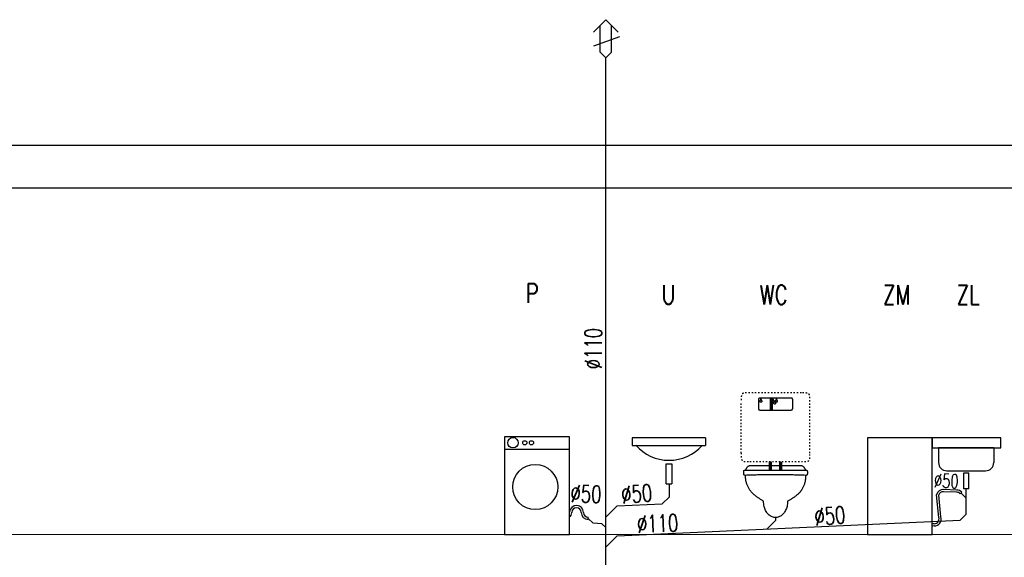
# Model space of a CAD drawing. Extents: x -220312 to -8310, y -91840 to 81907.
# Tile 118 of 128: x -86254 to -77089, y -39949 to -34945. Entities that reach past the tile are written whole.
import ezdxf

# ---------------------------------------------------------------- set-up
doc = ezdxf.new("R2010")
doc.units = 0
doc.header["$MEASUREMENT"] = 0
doc.linetypes.add('ACAD_ISO03W100', pattern=[30, 12, -18])
doc.layers.add('#armatura', color=7, linetype='Continuous')
doc.layers.add('_TABELA', color=7, linetype='Continuous')
for name, color, linetype, lineweight in [('#kan.san', 34, 'Continuous', 30), ('IS_Kanalizacja_sanitarna_grawitacyjna', 34, 'ACAD_ISO03W100', 30), ('Istniejące stropy_Nr_Pióra__5', 7, 'Continuous', 13)]:
    doc.layers.add(name, color=color, linetype=linetype, lineweight=lineweight)
doc.styles.add('ROMANS', font='romans.shx', dxfattribs={"width": 0.85, "height": 0.11})

msp = doc.modelspace()

# ---------------------------------------------------------------- linework, layer by layer
at = {"layer": '#armatura', "color": 3, "ltscale": 0.008}
for p, q in [((-79872, -38837.5), (-80552.4, -38837.5)), ((-80552.4, -38837.5), (-80552.4, -38907.2)), ((-79872, -38837.5), (-79872, -38907.2)), ((-77122.8, -38837.5), (-77761.9, -38837.5)), ((-77761.9, -38837.5), (-77761.9, -38928.6)), ((-77122.8, -38928.6), (-77122.8, -38837.5)), ((-80552.4, -38907.2), (-79872, -38907.2)), ((-77761.9, -38928.6), (-77122.8, -38928.6)), ((-77187.2, -38928.6), (-77702, -38928.6)), ((-77702, -38928.6), (-77702, -39066)), ((-77187.2, -38928.6), (-77187.2, -39066)), ((-80235.3, -39264.4), (-80235.3, -39077)), ((-80235.3, -39077), (-80183.8, -39077)), ((-80183.8, -39077), (-80183.8, -39264.4)), ((-77625.1, -39143), (-77264.2, -39143)), ((-77470.8, -39166.1), (-77470.8, -39311.8)), ((-77419.2, -39166.1), (-77470.8, -39166.1)), ((-77419.2, -39311.8), (-77419.2, -39166.1)), ((-80235.3, -39264.4), (-80183.8, -39264.4)), ((-77419.2, -39311.8), (-77470.8, -39311.8))]:
    msp.add_line(p, q, dxfattribs=at)
at = {"layer": '#armatura', "color": 3}
for p, q in [((-81135.9, -38944.7), (-81740.6, -38944.7)), ((-77699.2, -39578.2), (-77719.4, -39365.9)), ((-77679.8, -39571.9), (-77698.8, -39368.1)), ((-77528.3, -39322.7), (-77662.2, -39318.2)), ((-77532.2, -39343), (-77662, -39338.7)), ((-77485.1, -39342.9), (-77499.5, -39357.3)), ((-80961.9, -39596.4), (-80961.9, -39576))]:
    msp.add_line(p, q, dxfattribs=at)
msp.add_lwpolyline([(-81740.6, -39737.5), (-81135.9, -39737.5), (-81135.9, -38825.8), (-81740.6, -38825.8)], close=True, dxfattribs=at)
at = {"layer": '#armatura', "color": 3, "ltscale": 0.008}
msp.add_lwpolyline([(-77761.9, -38837.5), (-78361.9, -38837.5), (-78361.9, -39737.5), (-77761.9, -39737.5)], close=True, dxfattribs=at)
at = {"layer": '#armatura', "color": 3}
for centre, radius in [((-81662.5, -38882.6), 48.5), ((-81552.7, -38882.6), 19.6), ((-81490.4, -38882.6), 19.6), ((-81455.1, -39293.9), 209.9)]:
    msp.add_circle(centre, radius, dxfattribs=at)
at = {"layer": '#armatura', "color": 3, "ltscale": 0.008}
for centre, radius, start, end in [((-80209.6, -38631.7), 413.7, 221.51789, 318.25744), ((-77625.1, -39066), 76.9, 180, 270), ((-77264.2, -39066), 76.9, 270, 0)]:
    msp.add_arc(centre, radius, start, end, dxfattribs=at)
at = {"layer": '#armatura', "color": 3}
for centre, radius, start, end in [((-77660.3, -39378.6), 60.4, 84.05575, 167.87723), ((-77660.4, -39378.5), 39.9, 83.82383, 164.83238), ((-77532.2, -39387.5), 44.5, 42.73591, 89.96909), ((-77532.2, -39387.4), 64.8, 43.38694, 88.29371), ((-81071.1, -39531.6), 64.8, 0, 176.58742), ((-81071.1, -39531.6), 44.4, 0, 180), ((-81180.3, -39529.2), 64.8, 313.3348, 357.87127), ((-80961.9, -39531.6), 64.8, 180, 270), ((-80961.9, -39531.6), 44.4, 180, 270), ((-77741.5, -39591.8), 64.8, 270, 17.88564), ((-77741.5, -39591.8), 44.4, 270, 17.88564), ((-77736.9, -39719.9), 83.8, 93.17525, 111.17728), ((-77739.5, -39718.3), 61.7, 91.89816, 116.63639)]:
    msp.add_arc(centre, radius, start, end, dxfattribs=at)
at = {"layer": '#kan.san', "color": 34, "ltscale": 0.5}
for p, q in [((-80209.6, -39264.4), (-80209.2, -39389.5)), ((-77445, -39547.6), (-77445, -39311.8)), ((-80208.8, -39389.1), (-80273.2, -39451.6)), ((-77492.3, -39350.1), (-77445, -39397.4)), ((-80692.7, -39470.5), (-80798.7, -39576.4)), ((-80692.7, -39470.5), (-80273.2, -39451.6)), ((-80961.9, -39587), (-80916.7, -39632.3)), ((-79218.5, -39578.1), (-79218.5, -39604.7)), ((-77445, -39547.6), (-77501.1, -39603.7)), ((-80835.1, -39635.9), (-80916.7, -39632.3)), ((-80835.1, -39635.9), (-80798.7, -39672.4)), ((-80692.7, -39747.2), (-77501.1, -39603.7)), ((-79218.5, -39604.7), (-79295.5, -39684.4)), ((-80692.7, -39747.2), (-80798.7, -39853.2))]:
    msp.add_line(p, q, dxfattribs=at)
at = {"layer": '#kan.san', "color": 3, "lineweight": -3, "ltscale": 0.01, "const_width": 32}
for points in [[(-79258.5, -38466.1), (-79258.5, -38578.1)], [(-79266.5, -39058.1), (-79266.5, -39138.1)], [(-79170.5, -39058.1), (-79170.5, -39138.1)]]:
    msp.add_lwpolyline(points, dxfattribs=at)
at = {"layer": '#kan.san', "color": 3, "linetype": 'ACAD_ISO03W100', "lineweight": -3}
for points, knots in [([(-79458.5, -38418.1), (-79465.2, -38418.1), (-79477.2, -38418), (-79493.6, -38418.4), (-79506.9, -38419.3), (-79517.4, -38421.4), (-79525.6, -38425), (-79531.6, -38431), (-79535.2, -38439.2), (-79537.3, -38449.7), (-79538.2, -38462.9), (-79538.5, -38479.4), (-79538.5, -38491.4), (-79538.5, -38498.1)], [0, 0, 0, 0, 0.01243432, 0.02261803, 0.03080098, 0.03729996, 0.0425926, 0.04742706, 0.0527197, 0.05921868, 0.06740164, 0.07758535, 0.09001967, 0.09001967, 0.09001967, 0.09001967]), ([(-78898.5, -38498.1), (-78898.5, -38491.4), (-78898.5, -38479.4), (-78898.8, -38462.9), (-78899.8, -38449.7), (-78901.8, -38439.2), (-78905.5, -38431), (-78911.4, -38425), (-78919.7, -38421.4), (-78930.2, -38419.3), (-78943.4, -38418.4), (-78959.8, -38418), (-78971.9, -38418.1), (-78978.5, -38418.1)], [0, 0, 0, 0, 0.01243432, 0.02261803, 0.03080098, 0.03729996, 0.0425926, 0.04742706, 0.0527197, 0.05921868, 0.06740164, 0.07758535, 0.09001967, 0.09001967, 0.09001967, 0.09001967]), ([(-79538.5, -38978.1), (-79538.5, -38984.7), (-79538.5, -38996.8), (-79538.2, -39013.2), (-79537.3, -39026.4), (-79535.2, -39036.9), (-79531.6, -39045.1), (-79525.6, -39051.1), (-79517.4, -39054.8), (-79506.9, -39056.8), (-79493.6, -39057.8), (-79477.2, -39058.1), (-79465.2, -39058.1), (-79458.5, -39058.1)], [0, 0, 0, 0, 0.01243432, 0.02261803, 0.03080098, 0.03729996, 0.0425926, 0.04742706, 0.0527197, 0.05921868, 0.06740164, 0.07758535, 0.09001967, 0.09001967, 0.09001967, 0.09001967]), ([(-78978.5, -39058.1), (-78971.9, -39058.1), (-78959.8, -39058.1), (-78943.4, -39057.8), (-78930.2, -39056.8), (-78919.7, -39054.8), (-78911.4, -39051.1), (-78905.5, -39045.1), (-78901.8, -39036.9), (-78899.8, -39026.4), (-78898.8, -39013.2), (-78898.5, -38996.8), (-78898.5, -38984.7), (-78898.5, -38978.1)], [0, 0, 0, 0, 0.01243432, 0.02261803, 0.03080098, 0.03729996, 0.0425926, 0.04742706, 0.0527197, 0.05921868, 0.06740164, 0.07758535, 0.09001967, 0.09001967, 0.09001967, 0.09001967]), ([(-79458.5, -39058.1), (-79444.6, -39058.1), (-79417.7, -39058.1), (-79378.3, -39058.1), (-79340.8, -39058.1), (-79304.1, -39058.1), (-79266.9, -39058.1), (-79228.3, -39058.1), (-79187.2, -39058.1), (-79142.5, -39058.1), (-79093.1, -39058.1), (-79037.9, -39058.1), (-78999.1, -39058.1), (-78978.5, -39058.1)], [0, 0, 0, 0, 0.0261458, 0.0504884, 0.073704, 0.0964688, 0.1194591, 0.1433509, 0.1688204, 0.196544, 0.2271976, 0.2614576, 0.3, 0.3, 0.3, 0.3])]:
    msp.add_open_spline(points, degree=3, knots=knots, dxfattribs=at)
for points in [[(-78978.5, -38418.1), (-78993.1, -38418.1), (-79022.2, -38418.1), (-79065.8, -38418.1), (-79109.4, -38418.1), (-79153.1, -38418.1), (-79196.7, -38418.1), (-79240.3, -38418.1), (-79284, -38418.1), (-79327.6, -38418.1), (-79371.3, -38418.1), (-79414.9, -38418.1), (-79444, -38418.1), (-79458.5, -38418.1)], [(-79538.5, -38978.1), (-79538.5, -38963.5), (-79538.5, -38934.4), (-79538.5, -38890.8), (-79538.5, -38847.1), (-79538.5, -38803.5), (-79538.5, -38759.9), (-79538.5, -38716.2), (-79538.5, -38672.6), (-79538.5, -38629), (-79538.5, -38585.3), (-79538.5, -38541.7), (-79538.5, -38512.6), (-79538.5, -38498.1)], [(-78898.5, -38978.1), (-78898.5, -38963.5), (-78898.5, -38934.4), (-78898.5, -38890.8), (-78898.5, -38847.1), (-78898.5, -38803.5), (-78898.5, -38759.9), (-78898.5, -38716.2), (-78898.5, -38672.6), (-78898.5, -38629), (-78898.5, -38585.3), (-78898.5, -38541.7), (-78898.5, -38512.6), (-78898.5, -38498.1)]]:
    msp.add_open_spline(points, degree=3, dxfattribs=at)
at = {"layer": '#kan.san', "color": 3, "lineweight": -3, "ltscale": 0.01}
for points, knots in [([(-79346.5, -38466.1), (-79349.2, -38466.1), (-79354, -38466.1), (-79360.6, -38466.2), (-79365.9, -38466.6), (-79370.1, -38467.4), (-79373.4, -38468.8), (-79375.7, -38471.2), (-79377.2, -38474.5), (-79378, -38478.7), (-79378.4, -38484), (-79378.5, -38490.6), (-79378.5, -38495.4), (-79378.5, -38498.1)], [0, 0, 0, 0, 0.00497373, 0.00904721, 0.01232039, 0.01491998, 0.01703704, 0.01897083, 0.02108788, 0.02368747, 0.02696065, 0.03103414, 0.03600787, 0.03600787, 0.03600787, 0.03600787]), ([(-79362.5, -38498.1), (-79362.5, -38497.3), (-79362.4, -38495.8), (-79361.9, -38493.7), (-79361.1, -38491.5), (-79360.1, -38489.3), (-79359.1, -38487.1), (-79358, -38485), (-79356.9, -38482.8), (-79356, -38480.6), (-79355.2, -38478.5), (-79354.7, -38476.3), (-79354.5, -38474.8), (-79354.5, -38474.1)], [0, 0, 0, 0, 0.0013686, 0.00276912, 0.00421381, 0.00569952, 0.00721335, 0.0087371, 0.01025093, 0.01173665, 0.01318133, 0.01458185, 0.01595045, 0.01595045, 0.01595045, 0.01595045]), ([(-79354.5, -38474.1), (-79354.5, -38474.8), (-79354.4, -38476.3), (-79353.9, -38478.5), (-79353.1, -38480.6), (-79352.1, -38482.8), (-79351.1, -38485), (-79350, -38487.1), (-79348.9, -38489.3), (-79348, -38491.5), (-79347.2, -38493.7), (-79346.7, -38495.8), (-79346.5, -38497.3), (-79346.5, -38498.1)], [0, 0, 0, 0, 0.0013686, 0.00276912, 0.00421381, 0.00569952, 0.00721335, 0.0087371, 0.01025093, 0.01173665, 0.01318133, 0.01458185, 0.01595045, 0.01595045, 0.01595045, 0.01595045]), ([(-79090.5, -38466.1), (-79098.8, -38466.1), (-79114.4, -38466.1), (-79136.9, -38466.1), (-79157.7, -38466.1), (-79177.5, -38466.1), (-79196.9, -38466.1), (-79216.8, -38466.1), (-79237.9, -38466.1), (-79260.8, -38466.1), (-79286.4, -38466.1), (-79315.2, -38466.1), (-79335.6, -38466.1), (-79346.5, -38466.1)], [0, 0, 0, 0, 0.015447, 0.0293614, 0.0421938, 0.0543952, 0.0664162, 0.0787077, 0.0917205, 0.1059053, 0.121713, 0.1395943, 0.16, 0.16, 0.16, 0.16]), ([(-79250.5, -38498.1), (-79250.5, -38497.3), (-79250.4, -38495.8), (-79249.9, -38493.7), (-79249.1, -38491.5), (-79248.1, -38489.3), (-79247.1, -38487.1), (-79246, -38485), (-79244.9, -38482.8), (-79244, -38480.6), (-79243.2, -38478.5), (-79242.7, -38476.3), (-79242.5, -38474.8), (-79242.5, -38474.1)], [0, 0, 0, 0, 0.0013686, 0.00276912, 0.00421381, 0.00569952, 0.00721335, 0.0087371, 0.01025093, 0.01173665, 0.01318133, 0.01458185, 0.01595045, 0.01595045, 0.01595045, 0.01595045]), ([(-79242.5, -38474.1), (-79242.5, -38474.8), (-79242.4, -38476.3), (-79241.9, -38478.5), (-79241.1, -38480.6), (-79240.1, -38482.8), (-79239.1, -38485), (-79238, -38487.1), (-79236.9, -38489.3), (-79236, -38491.5), (-79235.2, -38493.7), (-79234.7, -38495.8), (-79234.5, -38497.3), (-79234.5, -38498.1)], [0, 0, 0, 0, 0.0013686, 0.00276912, 0.00421381, 0.00569952, 0.00721335, 0.0087371, 0.01025093, 0.01173665, 0.01318133, 0.01458185, 0.01595045, 0.01595045, 0.01595045, 0.01595045]), ([(-79218.5, -38498.1), (-79218.5, -38497.3), (-79218.4, -38495.8), (-79217.9, -38493.7), (-79217.1, -38491.5), (-79216.1, -38489.3), (-79215.1, -38487.1), (-79214, -38485), (-79212.9, -38482.8), (-79212, -38480.6), (-79211.2, -38478.5), (-79210.7, -38476.3), (-79210.5, -38474.8), (-79210.5, -38474.1)], [0, 0, 0, 0, 0.0013686, 0.00276912, 0.00421381, 0.00569952, 0.00721335, 0.0087371, 0.01025093, 0.01173665, 0.01318133, 0.01458185, 0.01595045, 0.01595045, 0.01595045, 0.01595045]), ([(-79210.5, -38474.1), (-79210.5, -38474.8), (-79210.4, -38476.3), (-79209.9, -38478.5), (-79209.1, -38480.6), (-79208.1, -38482.8), (-79207.1, -38485), (-79206, -38487.1), (-79204.9, -38489.3), (-79204, -38491.5), (-79203.2, -38493.7), (-79202.7, -38495.8), (-79202.5, -38497.3), (-79202.5, -38498.1)], [0, 0, 0, 0, 0.0013686, 0.00276912, 0.00421381, 0.00569952, 0.00721335, 0.0087371, 0.01025093, 0.01173665, 0.01318133, 0.01458185, 0.01595045, 0.01595045, 0.01595045, 0.01595045]), ([(-79058.5, -38498.1), (-79058.5, -38495.4), (-79058.5, -38490.6), (-79058.6, -38484), (-79059, -38478.7), (-79059.8, -38474.5), (-79061.3, -38471.2), (-79063.7, -38468.8), (-79067, -38467.4), (-79071.2, -38466.6), (-79076.5, -38466.2), (-79083.1, -38466.1), (-79087.9, -38466.1), (-79090.5, -38466.1)], [0, 0, 0, 0, 0.00497373, 0.00904721, 0.01232039, 0.01491998, 0.01703704, 0.01897083, 0.02108788, 0.02368747, 0.02696065, 0.03103414, 0.03600787, 0.03600787, 0.03600787, 0.03600787]), ([(-79378.5, -38498.1), (-79378.5, -38500.1), (-79378.5, -38503.7), (-79378.5, -38508.8), (-79378.5, -38513.1), (-79378.5, -38516.9), (-79378.5, -38520.4), (-79378.5, -38523.7), (-79378.5, -38527.2), (-79378.5, -38531), (-79378.5, -38535.3), (-79378.5, -38540.4), (-79378.5, -38544.1), (-79378.5, -38546.1)], [0, 0, 0, 0, 0.00374155, 0.00687453, 0.00953418, 0.01185575, 0.01397446, 0.01602554, 0.01814425, 0.02046582, 0.02312547, 0.02625845, 0.03, 0.03, 0.03, 0.03]), ([(-79378.5, -38546.1), (-79378.5, -38548.7), (-79378.5, -38553.5), (-79378.4, -38560.1), (-79378, -38565.4), (-79377.2, -38569.6), (-79375.7, -38572.9), (-79373.4, -38575.3), (-79370.1, -38576.7), (-79365.9, -38577.5), (-79360.6, -38577.9), (-79354, -38578.1), (-79349.2, -38578.1), (-79346.5, -38578.1)], [0, 0, 0, 0, 0.00497373, 0.00904721, 0.01232039, 0.01491998, 0.01703704, 0.01897083, 0.02108788, 0.02368747, 0.02696065, 0.03103414, 0.03600787, 0.03600787, 0.03600787, 0.03600787]), ([(-79354.5, -38506.1), (-79355.2, -38506.1), (-79356.4, -38506), (-79358.1, -38505.4), (-79359.5, -38504.7), (-79360.5, -38503.7), (-79361.2, -38502.6), (-79361.8, -38501.6), (-79362.1, -38500.5), (-79362.4, -38499.6), (-79362.5, -38498.8), (-79362.5, -38498.4), (-79362.5, -38498.1), (-79362.5, -38498.1)], [0, 0, 0, 0, 0.001248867, 0.002315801, 0.003260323, 0.004126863, 0.004939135, 0.005700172, 0.006396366, 0.007002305, 0.007484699, 0.007805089, 0.007921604, 0.007921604, 0.007921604, 0.007921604]), ([(-79346.5, -38498.1), (-79346.5, -38498.1), (-79346.5, -38498.4), (-79346.6, -38498.8), (-79346.7, -38499.6), (-79346.9, -38500.5), (-79347.3, -38501.6), (-79347.8, -38502.6), (-79348.6, -38503.7), (-79349.6, -38504.7), (-79350.9, -38505.4), (-79352.6, -38506), (-79353.9, -38506.1), (-79354.5, -38506.1)], [0, 0, 0, 0, 0.000116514, 0.000436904, 0.000919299, 0.001525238, 0.002221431, 0.002982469, 0.003794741, 0.004661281, 0.005605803, 0.006672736, 0.007921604, 0.007921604, 0.007921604, 0.007921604]), ([(-79346.5, -38578.1), (-79337.2, -38578.1), (-79320, -38578.1), (-79296.1, -38578.1), (-79275.4, -38578.1), (-79256.8, -38578.1), (-79239.1, -38578.1), (-79221.2, -38578.1), (-79202, -38578.1), (-79180.2, -38578.1), (-79154.7, -38578.1), (-79124.4, -38578.1), (-79102.5, -38578.1), (-79090.5, -38578.1)], [0, 0, 0, 0, 0.0174756, 0.0322014, 0.0448986, 0.0562885, 0.0670924, 0.0780316, 0.0898272, 0.1032006, 0.118873, 0.1375657, 0.16, 0.16, 0.16, 0.16]), ([(-79242.5, -38506.1), (-79243.2, -38506.1), (-79244.4, -38506), (-79246.1, -38505.4), (-79247.5, -38504.7), (-79248.5, -38503.7), (-79249.2, -38502.6), (-79249.8, -38501.6), (-79250.1, -38500.5), (-79250.4, -38499.6), (-79250.5, -38498.8), (-79250.5, -38498.4), (-79250.5, -38498.1), (-79250.5, -38498.1)], [0, 0, 0, 0, 0.001248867, 0.002315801, 0.003260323, 0.004126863, 0.004939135, 0.005700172, 0.006396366, 0.007002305, 0.007484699, 0.007805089, 0.007921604, 0.007921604, 0.007921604, 0.007921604]), ([(-79234.5, -38498.1), (-79234.5, -38498.1), (-79234.5, -38498.4), (-79234.6, -38498.8), (-79234.7, -38499.6), (-79234.9, -38500.5), (-79235.3, -38501.6), (-79235.8, -38502.6), (-79236.6, -38503.7), (-79237.6, -38504.7), (-79238.9, -38505.4), (-79240.6, -38506), (-79241.9, -38506.1), (-79242.5, -38506.1)], [0, 0, 0, 0, 0.000116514, 0.000436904, 0.000919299, 0.001525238, 0.002221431, 0.002982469, 0.003794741, 0.004661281, 0.005605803, 0.006672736, 0.007921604, 0.007921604, 0.007921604, 0.007921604]), ([(-79234.5, -38514.1), (-79234.5, -38513.3), (-79234.4, -38511.8), (-79233.9, -38509.7), (-79233.1, -38507.5), (-79232.1, -38505.3), (-79231.1, -38503.1), (-79230, -38501), (-79228.9, -38498.8), (-79228, -38496.6), (-79227.2, -38494.5), (-79226.7, -38492.3), (-79226.5, -38490.8), (-79226.5, -38490.1)], [0, 0, 0, 0, 0.0013686, 0.00276912, 0.00421381, 0.00569952, 0.00721335, 0.0087371, 0.01025093, 0.01173665, 0.01318133, 0.01458185, 0.01595045, 0.01595045, 0.01595045, 0.01595045]), ([(-79226.5, -38522.1), (-79227.2, -38522.1), (-79228.4, -38522), (-79230.1, -38521.4), (-79231.5, -38520.7), (-79232.5, -38519.7), (-79233.2, -38518.6), (-79233.8, -38517.6), (-79234.1, -38516.5), (-79234.4, -38515.6), (-79234.5, -38514.8), (-79234.5, -38514.4), (-79234.5, -38514.1), (-79234.5, -38514.1)], [0, 0, 0, 0, 0.001248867, 0.002315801, 0.003260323, 0.004126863, 0.004939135, 0.005700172, 0.006396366, 0.007002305, 0.007484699, 0.007805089, 0.007921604, 0.007921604, 0.007921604, 0.007921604]), ([(-79226.5, -38490.1), (-79226.5, -38490.8), (-79226.4, -38492.3), (-79225.9, -38494.5), (-79225.1, -38496.6), (-79224.1, -38498.8), (-79223.1, -38501), (-79222, -38503.1), (-79220.9, -38505.3), (-79220, -38507.5), (-79219.2, -38509.7), (-79218.7, -38511.8), (-79218.5, -38513.3), (-79218.5, -38514.1)], [0, 0, 0, 0, 0.0013686, 0.00276912, 0.00421381, 0.00569952, 0.00721335, 0.0087371, 0.01025093, 0.01173665, 0.01318133, 0.01458185, 0.01595045, 0.01595045, 0.01595045, 0.01595045]), ([(-79218.5, -38514.1), (-79218.5, -38514.1), (-79218.5, -38514.4), (-79218.6, -38514.8), (-79218.7, -38515.6), (-79218.9, -38516.5), (-79219.3, -38517.6), (-79219.8, -38518.6), (-79220.6, -38519.7), (-79221.6, -38520.7), (-79222.9, -38521.4), (-79224.6, -38522), (-79225.9, -38522.1), (-79226.5, -38522.1)], [0, 0, 0, 0, 0.000116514, 0.000436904, 0.000919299, 0.001525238, 0.002221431, 0.002982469, 0.003794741, 0.004661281, 0.005605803, 0.006672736, 0.007921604, 0.007921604, 0.007921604, 0.007921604]), ([(-79210.5, -38506.1), (-79211.2, -38506.1), (-79212.4, -38506), (-79214.1, -38505.4), (-79215.5, -38504.7), (-79216.5, -38503.7), (-79217.2, -38502.6), (-79217.8, -38501.6), (-79218.1, -38500.5), (-79218.4, -38499.6), (-79218.5, -38498.8), (-79218.5, -38498.4), (-79218.5, -38498.1), (-79218.5, -38498.1)], [0, 0, 0, 0, 0.001248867, 0.002315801, 0.003260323, 0.004126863, 0.004939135, 0.005700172, 0.006396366, 0.007002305, 0.007484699, 0.007805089, 0.007921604, 0.007921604, 0.007921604, 0.007921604]), ([(-79202.5, -38498.1), (-79202.5, -38498.1), (-79202.5, -38498.4), (-79202.6, -38498.8), (-79202.7, -38499.6), (-79202.9, -38500.5), (-79203.3, -38501.6), (-79203.8, -38502.6), (-79204.6, -38503.7), (-79205.6, -38504.7), (-79206.9, -38505.4), (-79208.6, -38506), (-79209.9, -38506.1), (-79210.5, -38506.1)], [0, 0, 0, 0, 0.000116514, 0.000436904, 0.000919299, 0.001525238, 0.002221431, 0.002982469, 0.003794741, 0.004661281, 0.005605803, 0.006672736, 0.007921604, 0.007921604, 0.007921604, 0.007921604]), ([(-79090.5, -38578.1), (-79087.9, -38578.1), (-79083.1, -38578.1), (-79076.5, -38577.9), (-79071.2, -38577.5), (-79067, -38576.7), (-79063.7, -38575.3), (-79061.3, -38572.9), (-79059.8, -38569.6), (-79059, -38565.4), (-79058.6, -38560.1), (-79058.5, -38553.5), (-79058.5, -38548.7), (-79058.5, -38546.1)], [0, 0, 0, 0, 0.00497373, 0.00904721, 0.01232039, 0.01491998, 0.01703704, 0.01897083, 0.02108788, 0.02368747, 0.02696065, 0.03103414, 0.03600787, 0.03600787, 0.03600787, 0.03600787]), ([(-79058.5, -38546.1), (-79058.5, -38544.1), (-79058.5, -38540.4), (-79058.5, -38535.3), (-79058.5, -38531), (-79058.5, -38527.2), (-79058.5, -38523.7), (-79058.5, -38520.4), (-79058.5, -38516.9), (-79058.5, -38513.1), (-79058.5, -38508.8), (-79058.5, -38503.7), (-79058.5, -38500.1), (-79058.5, -38498.1)], [0, 0, 0, 0, 0.00374155, 0.00687453, 0.00953418, 0.01185575, 0.01397446, 0.01602554, 0.01814425, 0.02046582, 0.02312547, 0.02625845, 0.03, 0.03, 0.03, 0.03]), ([(-79458.5, -39098.1), (-79460, -39098.1), (-79462.9, -39098.3), (-79467.3, -39099.5), (-79471.6, -39101.4), (-79475.7, -39104), (-79479.7, -39107.2), (-79483.5, -39111), (-79487.1, -39115.5), (-79490.5, -39120.4), (-79493.5, -39125.8), (-79496.3, -39131.8), (-79497.8, -39135.9), (-79498.5, -39138.1)], [0, 0, 0, 0, 0.00273444, 0.00552909, 0.00843059, 0.01147167, 0.01467318, 0.01804667, 0.02159691, 0.02532386, 0.02922438, 0.03329349, 0.03752535, 0.03752535, 0.03752535, 0.03752535]), ([(-78978.5, -39098.1), (-79000.6, -39098.1), (-79040.1, -39098.1), (-79093.4, -39098.1), (-79135.9, -39098.1), (-79170.8, -39098.1), (-79201.1, -39098.1), (-79230.1, -39098.1), (-79260.9, -39098.1), (-79296.5, -39098.1), (-79340.3, -39098.1), (-79395.1, -39098.1), (-79435.8, -39098.1), (-79458.5, -39098.1)], [0, 0, 0, 0, 0.0413599, 0.0740195, 0.0999399, 0.1210819, 0.1394065, 0.1568745, 0.175447, 0.1970849, 0.2237491, 0.2574005, 0.3, 0.3, 0.3, 0.3]), ([(-78938.5, -39138.1), (-78939.2, -39135.9), (-78940.8, -39131.8), (-78943.5, -39125.8), (-78946.6, -39120.4), (-78949.9, -39115.5), (-78953.5, -39111), (-78957.3, -39107.2), (-78961.3, -39104), (-78965.5, -39101.4), (-78969.8, -39099.5), (-78974.1, -39098.3), (-78977.1, -39098.1), (-78978.5, -39098.1)], [0, 0, 0, 0, 0.00423186, 0.00830097, 0.01220149, 0.01592844, 0.01947867, 0.02285217, 0.02605368, 0.02909475, 0.03199625, 0.03479091, 0.03752535, 0.03752535, 0.03752535, 0.03752535]), ([(-79514.5, -39162.1), (-79514.5, -39160.1), (-79514.5, -39156.4), (-79514.5, -39151.5), (-79514.3, -39147.6), (-79513.9, -39144.4), (-79513.2, -39142), (-79512, -39140.2), (-79510.4, -39139.1), (-79508.2, -39138.4), (-79505.6, -39138.1), (-79502.3, -39138.1), (-79499.9, -39138.1), (-79498.5, -39138.1)], [0, 0, 0, 0, 0.00373029, 0.00678483, 0.00923453, 0.01115929, 0.01266213, 0.01389468, 0.0150707, 0.01640714, 0.0180515, 0.02008909, 0.02257596, 0.02257596, 0.02257596, 0.02257596]), ([(-79498.5, -39186.1), (-79499.9, -39186.1), (-79502.3, -39186), (-79505.6, -39185.4), (-79508.3, -39184.4), (-79510.5, -39183), (-79512, -39181.1), (-79513.1, -39178.9), (-79513.8, -39176.2), (-79514.3, -39173.2), (-79514.5, -39169.9), (-79514.5, -39166.1), (-79514.5, -39163.4), (-79514.5, -39162.1)], [0, 0, 0, 0, 0.00248994, 0.00455969, 0.00630389, 0.00784182, 0.00930989, 0.01083532, 0.01251079, 0.01439096, 0.01650323, 0.01885919, 0.0214625, 0.0214625, 0.0214625, 0.0214625]), ([(-79498.5, -39138.1), (-79480.4, -39138.1), (-79444.3, -39138.1), (-79390.5, -39138.1), (-79337.2, -39138.1), (-79284.5, -39138.1), (-79232.5, -39138.1), (-79181.3, -39138.1), (-79130.9, -39138.1), (-79081.3, -39138.1), (-79032.8, -39138.1), (-78985.3, -39138.1), (-78954, -39138.1), (-78938.5, -39138.1)], [0, 0, 0, 0, 0.0339594, 0.0676258, 0.1009542, 0.1338993, 0.1664162, 0.1984598, 0.229985, 0.2609467, 0.2912998, 0.3209992, 0.35, 0.35, 0.35, 0.35]), ([(-78938.5, -39186.1), (-78955.9, -39185.3), (-78990.6, -39184), (-79042.4, -39182.4), (-79093.9, -39181.2), (-79145.1, -39180.4), (-79196.1, -39180), (-79246.8, -39180), (-79297.4, -39180.4), (-79347.8, -39181.2), (-79398.1, -39182.4), (-79448.3, -39184), (-79481.8, -39185.3), (-79498.5, -39186.1)], [0, 0, 0, 0, 0.0326306, 0.0650275, 0.0972149, 0.1292172, 0.1610589, 0.1927644, 0.2243581, 0.2558647, 0.2873085, 0.3187141, 0.350106, 0.350106, 0.350106, 0.350106]), ([(-79330.5, -39426.1), (-79337.9, -39421.7), (-79352.6, -39412.7), (-79374.5, -39398.8), (-79396, -39383.7), (-79416.6, -39367.3), (-79435.9, -39349.1), (-79453.5, -39328.9), (-79468.9, -39306.2), (-79481.7, -39280.7), (-79491.3, -39252.2), (-79497.3, -39220.3), (-79498.5, -39197.8), (-79498.5, -39186.1)], [0, 0, 0, 0, 0.0160517, 0.0323232, 0.0487165, 0.0651746, 0.0817004, 0.0983761, 0.11538, 0.1329948, 0.1516015, 0.1716595, 0.193675, 0.193675, 0.193675, 0.193675]), ([(-78938.5, -39186.1), (-78938.5, -39197.8), (-78939.7, -39220.2), (-78945.2, -39252.1), (-78954.1, -39280.6), (-78966.1, -39306.1), (-78980.8, -39328.9), (-78997.9, -39349.2), (-79016.9, -39367.4), (-79037.7, -39383.9), (-79059.7, -39398.9), (-79082.8, -39412.9), (-79098.6, -39421.7), (-79106.5, -39426.1)], [0, 0, 0, 0, 0.022009, 0.0420139, 0.0604947, 0.0779125, 0.0946803, 0.1111371, 0.1275324, 0.1440256, 0.1606965, 0.1775602, 0.1945849, 0.1945849, 0.1945849, 0.1945849]), ([(-78938.5, -39138.1), (-78937.2, -39138.1), (-78934.8, -39138.1), (-78931.5, -39138.1), (-78928.8, -39138.4), (-78926.7, -39139.1), (-78925, -39140.2), (-78923.9, -39142), (-78923.2, -39144.4), (-78922.8, -39147.6), (-78922.6, -39151.5), (-78922.5, -39156.4), (-78922.5, -39160.1), (-78922.5, -39162.1)], [0, 0, 0, 0, 0.00248688, 0.00452447, 0.00616882, 0.00750526, 0.00868128, 0.00991384, 0.01141668, 0.01334144, 0.01579113, 0.01884568, 0.02257596, 0.02257596, 0.02257596, 0.02257596]), ([(-78922.5, -39162.1), (-78922.5, -39163.4), (-78922.5, -39166.1), (-78922.6, -39169.9), (-78922.8, -39173.2), (-78923.2, -39176.2), (-78923.9, -39178.9), (-78925, -39181.1), (-78926.6, -39183), (-78928.7, -39184.4), (-78931.4, -39185.4), (-78934.8, -39186), (-78937.2, -39186.1), (-78938.5, -39186.1)], [0, 0, 0, 0, 0.00260332, 0.00495928, 0.00707154, 0.00895171, 0.01062718, 0.01215261, 0.01362068, 0.01515861, 0.01690281, 0.01897256, 0.0214625, 0.0214625, 0.0214625, 0.0214625]), ([(-79218.5, -39578.1), (-79223.6, -39578.1), (-79233.9, -39577.1), (-79249, -39573), (-79263.6, -39566.2), (-79277.4, -39556.8), (-79290.2, -39544.9), (-79301.6, -39530.6), (-79311.6, -39514), (-79319.7, -39495.1), (-79325.9, -39473.9), (-79329.7, -39450.7), (-79330.5, -39434.5), (-79330.5, -39426.1)], [0, 0, 0, 0, 0.009558, 0.0192606, 0.0292323, 0.0395805, 0.0504023, 0.0617905, 0.0738385, 0.0866453, 0.1003171, 0.1149697, 0.1307285, 0.1307285, 0.1307285, 0.1307285]), ([(-79106.5, -39426.1), (-79106.5, -39434.5), (-79107.4, -39450.7), (-79111.2, -39473.9), (-79117.3, -39495.1), (-79125.5, -39514), (-79135.4, -39530.6), (-79146.9, -39544.9), (-79159.7, -39556.8), (-79173.5, -39566.2), (-79188, -39573), (-79203.1, -39577.1), (-79213.4, -39578.1), (-79218.5, -39578.1)], [0, 0, 0, 0, 0.0157588, 0.0304114, 0.0440832, 0.05689, 0.068938, 0.0803261, 0.091148, 0.1014962, 0.1114679, 0.1211705, 0.1307285, 0.1307285, 0.1307285, 0.1307285])]:
    msp.add_open_spline(points, degree=3, knots=knots, dxfattribs=at)
for p, q in [((-92186.3, -36112.5), (-54348.3, -36112.5)), ((-54348.3, -36512.5), (-92186.3, -36512.5))]:
    msp.add_line(p, q)
at = {"layer": '_TABELA', "color": 3}
for p, q in [((-80914.2, -35060.2), (-80798.7, -34944.6)), ((-80851.7, -35247.7), (-80851.7, -34997.7)), ((-80683.1, -35060.2), (-80798.7, -34944.6)), ((-80745.6, -35247.7), (-80745.6, -34997.7)), ((-80910.4, -35187.2), (-80667.2, -35100.8)), ((-80798.7, -35300.7), (-80851.7, -35247.7)), ((-80798.7, -35300.7), (-80745.6, -35247.7))]:
    msp.add_line(p, q, dxfattribs=at)
at = {"layer": 'IS_Kanalizacja_sanitarna_grawitacyjna', "linetype": 'ByBlock'}
msp.add_line((-80798.7, -42995.1), (-80798.7, -35300.7), dxfattribs=at)
at = {"layer": 'Istniejące stropy_Nr_Pióra__5', "linetype": 'Continuous'}
msp.add_line((-54348.3, -39737.5), (-92186.3, -39737.5), dxfattribs=at)

# ---------------------------------------------------------------- texts
at = {"layer": '#armatura', "color": 3, "style": 'ROMANS', "width": 0.75}
for s, p in [('P', (-81544.7, -37580.4)), ('WC', (-79366.6, -37594.8)), ('ZM', (-78219, -37594.2)), ('ZL', (-77533, -37594.2))]:
    msp.add_text(s, height=180, dxfattribs=at).set_placement(p)
at = {"layer": '#armatura', "color": 3, "style": 'ROMANS', "text_generation_flag": 2, "width": 0.75}
msp.add_text('U', height=180, dxfattribs=at).set_placement((-80151.3, -37594.2))
at = {"layer": '#armatura', "color": 3, "style": 'ROMANS', "width": 0.7}
for s, height, rotation, p in [('%%C50', 128, 357.42927, (-77746.7, -39296)), ('%%C50', 160, 357.98105, (-81129.3, -39433.9)), ('%%C50', 160, 4.43512, (-80648.8, -39448.1)), ('%%C50', 160, 4.43512, (-78850.4, -39653)), ('%%C110', 160, 2.37794, (-80504.9, -39721.4))]:
    msp.add_text(s, height=height, rotation=rotation, dxfattribs=at).set_placement(p)
at = {"layer": '_TABELA', "color": 3, "style": 'ROMANS', "width": 0.7}
msp.add_text('%%C110  ', height=160, rotation=90, dxfattribs=at).set_placement((-80834.2, -38197.8))

doc.saveas('drawing.dxf')
